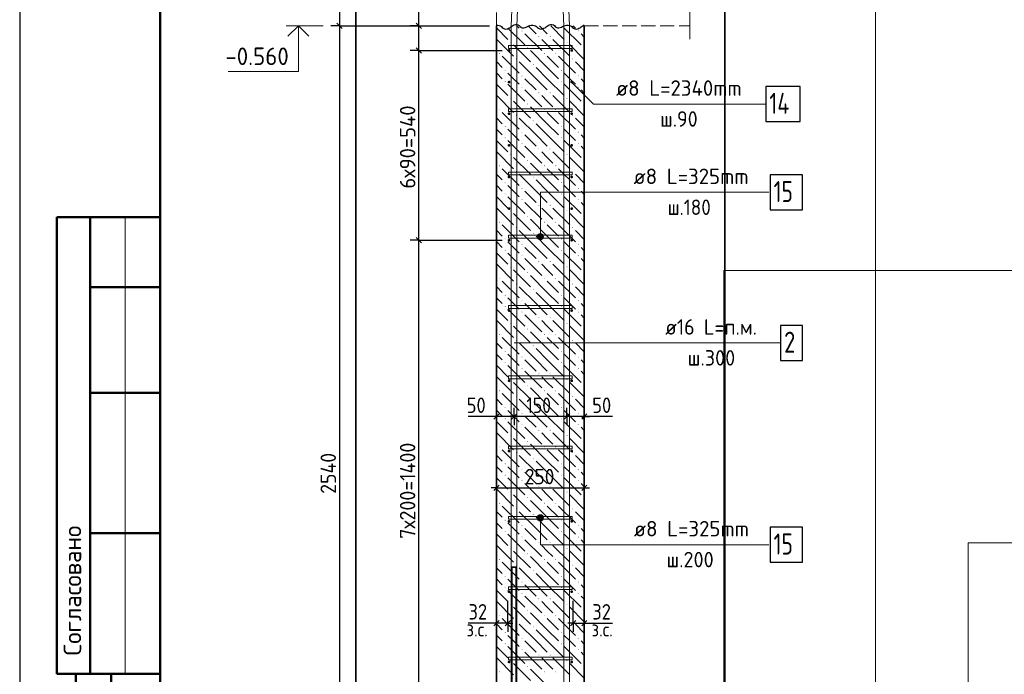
# Model space of a CAD drawing. Header units: millimetres. Extents: x 0 to 42000, y 0 to 29700.
# Tile 5 of 21: x 0 to 14003, y 8994 to 18308. Entities that reach past the tile are written whole.
import ezdxf

# ---------------------------------------------------------------- set-up
doc = ezdxf.new("R2010")
doc.units = ezdxf.units.MM
doc.linetypes.add('______2', pattern=[270, 200, -70])
for name, color, linetype, lineweight in [('Standard', 7, 'Continuous', 25), ('Выпуски арматуры Г-обр.', 52, 'Continuous', 25), ('ЖБ Перекрытие нижний уровень с отделкой', 7, '______2', 25), ('ЖБ Стена верхний уровень', 7, 'Continuous', 35), ('Позиционная метка линия выноска', 7, 'Continuous', 13), ('Примечания', 7, 'Continuous', 13), ('Стена фоновая арматура Х1', 7, 'Continuous', 35), ('Стена фоновая затяжка С-обр.', 52, 'Continuous', 25)]:
    doc.layers.add(name, color=color, linetype=linetype, lineweight=lineweight)
doc.layers.add('Размерная выноска', color=7, linetype='Continuous')
doc.layers.add('Стена Хомут', color=7, linetype='Continuous', lineweight=25, true_color=0x6e3c1e)
doc.styles.add('ISOCPEUR', font='txt')

msp = doc.modelspace()

# ---------------------------------------------------------------- hatches: boundary and pattern name
at = {"layer": 'ЖБ Стена верхний уровень', "linetype": 'Continuous', "lineweight": 18, "transparency": 33554687}
for points in [[(7137, 18148), (7144, 18154), (7150, 18148), (7144, 18141)], [(7377, 18068), (7384, 18074), (7390, 18068), (7384, 18061)], [(7537, 18068), (7544, 18074), (7550, 18068), (7544, 18061)], [(7937, 18148), (7944, 18154), (7950, 18148), (7944, 18141)], [(6977, 17988), (6984, 17994), (6990, 17988), (6984, 17981)], [(7777, 17988), (7784, 17994), (7790, 17988), (7784, 17981)], [(6817, 17828), (6824, 17834), (6830, 17828), (6824, 17821)], [(7217, 17908), (7224, 17914), (7230, 17908), (7224, 17901)], [(7457, 17828), (7464, 17834), (7470, 17828), (7464, 17821)], [(7617, 17828), (7624, 17834), (7630, 17828), (7624, 17821)], [(8017, 17908), (8024, 17914), (8030, 17908), (8024, 17901)], [(7057, 17748), (7064, 17754), (7070, 17748), (7064, 17741)], [(7297, 17668), (7304, 17674), (7310, 17668), (7304, 17661)], [(7857, 17748), (7864, 17754), (7870, 17748), (7864, 17741)], [(6897, 17588), (6904, 17594), (6910, 17588), (6904, 17581)], [(7137, 17508), (7144, 17514), (7150, 17508), (7144, 17501)], [(7697, 17588), (7704, 17594), (7710, 17588), (7704, 17581)], [(7937, 17508), (7944, 17514), (7950, 17508), (7944, 17501)], [(6897, 17428), (6904, 17434), (6910, 17428), (6904, 17421)], [(7697, 17428), (7704, 17434), (7710, 17428), (7704, 17421)], [(7137, 17348), (7144, 17354), (7150, 17348), (7144, 17341)], [(7377, 17268), (7384, 17274), (7390, 17268), (7384, 17261)], [(7537, 17268), (7544, 17274), (7550, 17268), (7544, 17261)], [(7937, 17348), (7944, 17354), (7950, 17348), (7944, 17341)], [(6977, 17188), (6984, 17194), (6990, 17188), (6984, 17181)], [(7217, 17108), (7224, 17114), (7230, 17108), (7224, 17101)], [(7777, 17188), (7784, 17194), (7790, 17188), (7784, 17181)], [(8017, 17108), (8024, 17114), (8030, 17108), (8024, 17101)], [(6817, 17028), (6824, 17034), (6830, 17028), (6824, 17021)], [(7057, 16948), (7064, 16954), (7070, 16948), (7064, 16941)], [(7457, 17028), (7464, 17034), (7470, 17028), (7464, 17021)], [(7617, 17028), (7624, 17034), (7630, 17028), (7624, 17021)], [(7857, 16948), (7864, 16954), (7870, 16948), (7864, 16941)], [(7297, 16868), (7304, 16874), (7310, 16868), (7304, 16861)], [(6897, 16788), (6904, 16794), (6910, 16788), (6904, 16781)], [(7137, 16708), (7144, 16714), (7150, 16708), (7144, 16701)], [(7697, 16788), (7704, 16794), (7710, 16788), (7704, 16781)], [(7937, 16708), (7944, 16714), (7950, 16708), (7944, 16701)], [(6897, 16628), (6904, 16634), (6910, 16628), (6904, 16621)], [(7137, 16548), (7144, 16554), (7150, 16548), (7144, 16541)], [(7697, 16628), (7704, 16634), (7710, 16628), (7704, 16621)], [(7937, 16548), (7944, 16554), (7950, 16548), (7944, 16541)], [(6977, 16388), (6984, 16394), (6990, 16388), (6984, 16381)], [(7377, 16468), (7384, 16474), (7390, 16468), (7384, 16461)], [(7537, 16468), (7544, 16474), (7550, 16468), (7544, 16461)], [(7777, 16388), (7784, 16394), (7790, 16388), (7784, 16381)], [(7217, 16308), (7224, 16314), (7230, 16308), (7224, 16301)], [(8017, 16308), (8024, 16314), (8030, 16308), (8024, 16301)], [(6817, 16228), (6824, 16234), (6830, 16228), (6824, 16221)], [(7057, 16148), (7064, 16154), (7070, 16148), (7064, 16141)], [(7457, 16228), (7464, 16234), (7470, 16228), (7464, 16221)], [(7617, 16228), (7624, 16234), (7630, 16228), (7624, 16221)], [(7857, 16148), (7864, 16154), (7870, 16148), (7864, 16141)], [(6897, 15988), (6904, 15994), (6910, 15988), (6904, 15981)], [(7297, 16068), (7304, 16074), (7310, 16068), (7304, 16061)], [(7697, 15988), (7704, 15994), (7710, 15988), (7704, 15981)], [(6897, 15828), (6904, 15834), (6910, 15828), (6904, 15821)], [(7137, 15908), (7144, 15914), (7150, 15908), (7144, 15901)], [(7697, 15828), (7704, 15834), (7710, 15828), (7704, 15821)], [(7937, 15908), (7944, 15914), (7950, 15908), (7944, 15901)], [(7137, 15748), (7144, 15754), (7150, 15748), (7144, 15741)], [(7937, 15748), (7944, 15754), (7950, 15748), (7944, 15741)], [(6977, 15588), (6984, 15594), (6990, 15588), (6984, 15581)], [(7377, 15668), (7384, 15674), (7390, 15668), (7384, 15661)], [(7537, 15668), (7544, 15674), (7550, 15668), (7544, 15661)], [(7777, 15588), (7784, 15594), (7790, 15588), (7784, 15581)], [(6817, 15428), (6824, 15434), (6830, 15428), (6824, 15421)], [(7217, 15508), (7224, 15514), (7230, 15508), (7224, 15501)], [(7457, 15428), (7464, 15434), (7470, 15428), (7464, 15421)], [(7617, 15428), (7624, 15434), (7630, 15428), (7624, 15421)], [(8017, 15508), (8024, 15514), (8030, 15508), (8024, 15501)], [(7057, 15348), (7064, 15354), (7070, 15348), (7064, 15341)], [(7297, 15268), (7304, 15274), (7310, 15268), (7304, 15261)], [(7857, 15348), (7864, 15354), (7870, 15348), (7864, 15341)], [(6897, 15188), (6904, 15194), (6910, 15188), (6904, 15181)], [(7697, 15188), (7704, 15194), (7710, 15188), (7704, 15181)], [(6897, 15028), (6904, 15034), (6910, 15028), (6904, 15021)], [(7137, 15108), (7144, 15114), (7150, 15108), (7144, 15101)], [(7697, 15028), (7704, 15034), (7710, 15028), (7704, 15021)], [(7937, 15108), (7944, 15114), (7950, 15108), (7944, 15101)], [(7137, 14948), (7144, 14954), (7150, 14948), (7144, 14941)], [(7377, 14868), (7384, 14874), (7390, 14868), (7384, 14861)], [(7537, 14868), (7544, 14874), (7550, 14868), (7544, 14861)], [(7937, 14948), (7944, 14954), (7950, 14948), (7944, 14941)], [(6977, 14788), (6984, 14794), (6990, 14788), (6984, 14781)], [(7217, 14708), (7224, 14714), (7230, 14708), (7224, 14701)], [(7777, 14788), (7784, 14794), (7790, 14788), (7784, 14781)], [(8017, 14708), (8024, 14714), (8030, 14708), (8024, 14701)], [(6817, 14628), (6824, 14634), (6830, 14628), (6824, 14621)], [(7457, 14628), (7464, 14634), (7470, 14628), (7464, 14621)], [(7617, 14628), (7624, 14634), (7630, 14628), (7624, 14621)], [(7057, 14548), (7064, 14554), (7070, 14548), (7064, 14541)], [(7297, 14468), (7304, 14474), (7310, 14468), (7304, 14461)], [(7857, 14548), (7864, 14554), (7870, 14548), (7864, 14541)], [(6897, 14388), (6904, 14394), (6910, 14388), (6904, 14381)], [(7137, 14308), (7144, 14314), (7150, 14308), (7144, 14301)], [(7697, 14388), (7704, 14394), (7710, 14388), (7704, 14381)], [(7937, 14308), (7944, 14314), (7950, 14308), (7944, 14301)], [(6897, 14228), (6904, 14234), (6910, 14228), (6904, 14221)], [(7137, 14148), (7144, 14154), (7150, 14148), (7144, 14141)], [(7697, 14228), (7704, 14234), (7710, 14228), (7704, 14221)], [(7937, 14148), (7944, 14154), (7950, 14148), (7944, 14141)], [(7377, 14068), (7384, 14074), (7390, 14068), (7384, 14061)], [(7537, 14068), (7544, 14074), (7550, 14068), (7544, 14061)], [(6977, 13988), (6984, 13994), (6990, 13988), (6984, 13981)], [(7217, 13908), (7224, 13914), (7230, 13908), (7224, 13901)], [(7777, 13988), (7784, 13994), (7790, 13988), (7784, 13981)], [(8017, 13908), (8024, 13914), (8030, 13908), (8024, 13901)], [(6817, 13828), (6824, 13834), (6830, 13828), (6824, 13821)], [(7057, 13748), (7064, 13754), (7070, 13748), (7064, 13741)], [(7457, 13828), (7464, 13834), (7470, 13828), (7464, 13821)], [(7617, 13828), (7624, 13834), (7630, 13828), (7624, 13821)], [(7857, 13748), (7864, 13754), (7870, 13748), (7864, 13741)], [(6897, 13588), (6904, 13594), (6910, 13588), (6904, 13581)], [(7297, 13668), (7304, 13674), (7310, 13668), (7304, 13661)], [(7697, 13588), (7704, 13594), (7710, 13588), (7704, 13581)], [(7137, 13508), (7144, 13514), (7150, 13508), (7144, 13501)], [(7937, 13508), (7944, 13514), (7950, 13508), (7944, 13501)], [(6897, 13428), (6904, 13434), (6910, 13428), (6904, 13421)], [(7137, 13348), (7144, 13354), (7150, 13348), (7144, 13341)], [(7697, 13428), (7704, 13434), (7710, 13428), (7704, 13421)], [(7937, 13348), (7944, 13354), (7950, 13348), (7944, 13341)], [(6977, 13188), (6984, 13194), (6990, 13188), (6984, 13181)], [(7377, 13268), (7384, 13274), (7390, 13268), (7384, 13261)], [(7537, 13268), (7544, 13274), (7550, 13268), (7544, 13261)], [(7777, 13188), (7784, 13194), (7790, 13188), (7784, 13181)], [(6817, 13028), (6824, 13034), (6830, 13028), (6824, 13021)], [(7217, 13108), (7224, 13114), (7230, 13108), (7224, 13101)], [(7457, 13028), (7464, 13034), (7470, 13028), (7464, 13021)], [(7617, 13028), (7624, 13034), (7630, 13028), (7624, 13021)], [(8017, 13108), (8024, 13114), (8030, 13108), (8024, 13101)], [(7057, 12948), (7064, 12954), (7070, 12948), (7064, 12941)], [(7857, 12948), (7864, 12954), (7870, 12948), (7864, 12941)], [(6897, 12788), (6904, 12794), (6910, 12788), (6904, 12781)], [(7297, 12868), (7304, 12874), (7310, 12868), (7304, 12861)], [(7697, 12788), (7704, 12794), (7710, 12788), (7704, 12781)], [(6897, 12628), (6904, 12634), (6910, 12628), (6904, 12621)], [(7137, 12708), (7144, 12714), (7150, 12708), (7144, 12701)], [(7697, 12628), (7704, 12634), (7710, 12628), (7704, 12621)], [(7937, 12708), (7944, 12714), (7950, 12708), (7944, 12701)], [(7137, 12548), (7144, 12554), (7150, 12548), (7144, 12541)], [(7377, 12468), (7384, 12474), (7390, 12468), (7384, 12461)], [(7537, 12468), (7544, 12474), (7550, 12468), (7544, 12461)], [(7937, 12548), (7944, 12554), (7950, 12548), (7944, 12541)], [(6977, 12388), (6984, 12394), (6990, 12388), (6984, 12381)], [(7777, 12388), (7784, 12394), (7790, 12388), (7784, 12381)], [(6817, 12228), (6824, 12234), (6830, 12228), (6824, 12221)], [(7217, 12308), (7224, 12314), (7230, 12308), (7224, 12301)], [(7457, 12228), (7464, 12234), (7470, 12228), (7464, 12221)], [(7617, 12228), (7624, 12234), (7630, 12228), (7624, 12221)], [(8017, 12308), (8024, 12314), (8030, 12308), (8024, 12301)], [(7057, 12148), (7064, 12154), (7070, 12148), (7064, 12141)], [(7297, 12068), (7304, 12074), (7310, 12068), (7304, 12061)], [(7857, 12148), (7864, 12154), (7870, 12148), (7864, 12141)], [(6897, 11988), (6904, 11994), (6910, 11988), (6904, 11981)], [(7137, 11908), (7144, 11914), (7150, 11908), (7144, 11901)], [(7697, 11988), (7704, 11994), (7710, 11988), (7704, 11981)], [(7937, 11908), (7944, 11914), (7950, 11908), (7944, 11901)], [(6897, 11828), (6904, 11834), (6910, 11828), (6904, 11821)], [(7697, 11828), (7704, 11834), (7710, 11828), (7704, 11821)], [(7137, 11748), (7144, 11754), (7150, 11748), (7144, 11741)], [(7377, 11668), (7384, 11674), (7390, 11668), (7384, 11661)], [(7537, 11668), (7544, 11674), (7550, 11668), (7544, 11661)], [(7937, 11748), (7944, 11754), (7950, 11748), (7944, 11741)], [(6977, 11588), (6984, 11594), (6990, 11588), (6984, 11581)], [(7217, 11508), (7224, 11514), (7230, 11508), (7224, 11501)], [(7777, 11588), (7784, 11594), (7790, 11588), (7784, 11581)], [(8017, 11508), (8024, 11514), (8030, 11508), (8024, 11501)], [(6817, 11428), (6824, 11434), (6830, 11428), (6824, 11421)], [(7057, 11348), (7064, 11354), (7070, 11348), (7064, 11341)], [(7457, 11428), (7464, 11434), (7470, 11428), (7464, 11421)], [(7617, 11428), (7624, 11434), (7630, 11428), (7624, 11421)], [(7857, 11348), (7864, 11354), (7870, 11348), (7864, 11341)], [(7297, 11268), (7304, 11274), (7310, 11268), (7304, 11261)], [(6897, 11188), (6904, 11194), (6910, 11188), (6904, 11181)], [(7137, 11108), (7144, 11114), (7150, 11108), (7144, 11101)], [(7697, 11188), (7704, 11194), (7710, 11188), (7704, 11181)], [(7937, 11108), (7944, 11114), (7950, 11108), (7944, 11101)], [(6897, 11028), (6904, 11034), (6910, 11028), (6904, 11021)], [(7137, 10948), (7144, 10954), (7150, 10948), (7144, 10941)], [(7697, 11028), (7704, 11034), (7710, 11028), (7704, 11021)], [(7937, 10948), (7944, 10954), (7950, 10948), (7944, 10941)], [(6977, 10788), (6984, 10794), (6990, 10788), (6984, 10781)], [(7377, 10868), (7384, 10874), (7390, 10868), (7384, 10861)], [(7537, 10868), (7544, 10874), (7550, 10868), (7544, 10861)], [(7777, 10788), (7784, 10794), (7790, 10788), (7784, 10781)], [(7217, 10708), (7224, 10714), (7230, 10708), (7224, 10701)], [(8017, 10708), (8024, 10714), (8030, 10708), (8024, 10701)], [(6817, 10628), (6824, 10634), (6830, 10628), (6824, 10621)], [(7057, 10548), (7064, 10554), (7070, 10548), (7064, 10541)], [(7457, 10628), (7464, 10634), (7470, 10628), (7464, 10621)], [(7617, 10628), (7624, 10634), (7630, 10628), (7624, 10621)], [(7857, 10548), (7864, 10554), (7870, 10548), (7864, 10541)], [(6897, 10388), (6904, 10394), (6910, 10388), (6904, 10381)], [(7297, 10468), (7304, 10474), (7310, 10468), (7304, 10461)], [(7697, 10388), (7704, 10394), (7710, 10388), (7704, 10381)], [(6897, 10228), (6904, 10234), (6910, 10228), (6904, 10221)], [(7137, 10308), (7144, 10314), (7150, 10308), (7144, 10301)], [(7697, 10228), (7704, 10234), (7710, 10228), (7704, 10221)], [(7937, 10308), (7944, 10314), (7950, 10308), (7944, 10301)], [(7137, 10148), (7144, 10154), (7150, 10148), (7144, 10141)], [(7937, 10148), (7944, 10154), (7950, 10148), (7944, 10141)], [(6977, 9988), (6984, 9994), (6990, 9988), (6984, 9981)], [(7377, 10068), (7384, 10074), (7390, 10068), (7384, 10061)], [(7537, 10068), (7544, 10074), (7550, 10068), (7544, 10061)], [(7777, 9988), (7784, 9994), (7790, 9988), (7784, 9981)], [(6817, 9828), (6824, 9834), (6830, 9828), (6824, 9821)], [(7217, 9908), (7224, 9914), (7230, 9908), (7224, 9901)], [(7457, 9828), (7464, 9834), (7470, 9828), (7464, 9821)], [(7617, 9828), (7624, 9834), (7630, 9828), (7624, 9821)], [(8017, 9908), (8024, 9914), (8030, 9908), (8024, 9901)], [(7057, 9748), (7064, 9754), (7070, 9748), (7064, 9741)], [(7297, 9668), (7304, 9674), (7310, 9668), (7304, 9661)], [(7857, 9748), (7864, 9754), (7870, 9748), (7864, 9741)], [(6897, 9588), (6904, 9594), (6910, 9588), (6904, 9581)], [(7697, 9588), (7704, 9594), (7710, 9588), (7704, 9581)], [(6897, 9428), (6904, 9434), (6910, 9428), (6904, 9421)], [(7137, 9508), (7144, 9514), (7150, 9508), (7144, 9501)], [(7697, 9428), (7704, 9434), (7710, 9428), (7704, 9421)], [(7937, 9508), (7944, 9514), (7950, 9508), (7944, 9501)], [(7137, 9348), (7144, 9354), (7150, 9348), (7144, 9341)], [(7377, 9268), (7384, 9274), (7390, 9268), (7384, 9261)], [(7537, 9268), (7544, 9274), (7550, 9268), (7544, 9261)], [(7937, 9348), (7944, 9354), (7950, 9348), (7944, 9341)], [(6977, 9188), (6984, 9194), (6990, 9188), (6984, 9181)], [(7217, 9108), (7224, 9114), (7230, 9108), (7224, 9101)], [(7777, 9188), (7784, 9194), (7790, 9188), (7784, 9181)], [(8017, 9108), (8024, 9114), (8030, 9108), (8024, 9101)], [(6817, 9028), (6824, 9034), (6830, 9028), (6824, 9021)], [(7457, 9028), (7464, 9034), (7470, 9028), (7464, 9021)], [(7617, 9028), (7624, 9034), (7630, 9028), (7624, 9021)]]:
    msp.add_hatch(color=7, dxfattribs=at).paths.add_polyline_path(points, flags=16)
at = {"layer": 'Позиционная метка линия выноска', "linetype": 'Continuous', "lineweight": 13, "transparency": 33554687}
for points in [[(7383, 15259), (7428, 15259), (7405, 15265)], [(7444, 15242), (7367, 15242), (7360, 15220)], [(7444, 15242), (7360, 15220), (7450, 15220)], [(7450, 15220), (7360, 15220), (7367, 15198)], [(7428, 15259), (7383, 15259), (7367, 15242)], [(7428, 15259), (7367, 15242), (7444, 15242)], [(7450, 15220), (7367, 15198), (7444, 15198)], [(7444, 15198), (7367, 15198), (7383, 15181)], [(7444, 15198), (7383, 15181), (7428, 15181)], [(7428, 15181), (7383, 15181), (7405, 15175)], [(7360, 11220), (7450, 11220), (7444, 11242)], [(7360, 11220), (7444, 11242), (7367, 11242)], [(7367, 11198), (7450, 11220), (7360, 11220)], [(7367, 11242), (7444, 11242), (7428, 11259)], [(7367, 11242), (7428, 11259), (7383, 11259)], [(7367, 11198), (7444, 11198), (7450, 11220)], [(7383, 11259), (7428, 11259), (7405, 11265)], [(7383, 11181), (7444, 11198), (7367, 11198)], [(7383, 11181), (7428, 11181), (7444, 11198)], [(7428, 11181), (7383, 11181), (7405, 11175)]]:
    msp.add_hatch(color=7, dxfattribs=at).paths.add_polyline_path(points)
at = {"layer": 'Стена Хомут', "linetype": 'Continuous', "lineweight": 13, "transparency": 33554687}
for points in [[(6980, 17870), (6979, 17878), (6974, 17884), (6968, 17888), (6960, 17890), (6953, 17888), (6946, 17884), (6942, 17878), (6940, 17870), (6942, 17862), (6946, 17856), (6953, 17852), (6960, 17850), (6968, 17852), (6974, 17856), (6979, 17862)], [(7870, 17870), (7869, 17878), (7864, 17884), (7858, 17888), (7850, 17890), (7843, 17888), (7836, 17884), (7832, 17878), (7830, 17870), (7832, 17862), (7836, 17856), (7843, 17852), (7850, 17850), (7858, 17852), (7864, 17856), (7869, 17862)], [(6980, 17420), (6979, 17428), (6974, 17434), (6968, 17438), (6960, 17440), (6953, 17438), (6946, 17434), (6942, 17428), (6940, 17420), (6942, 17412), (6946, 17406), (6953, 17402), (6960, 17400), (6968, 17402), (6974, 17406), (6979, 17412)], [(7870, 17420), (7869, 17428), (7864, 17434), (7858, 17438), (7850, 17440), (7843, 17438), (7836, 17434), (7832, 17428), (7830, 17420), (7832, 17412), (7836, 17406), (7843, 17402), (7850, 17400), (7858, 17402), (7864, 17406), (7869, 17412)], [(6980, 16970), (6979, 16978), (6974, 16984), (6968, 16988), (6960, 16990), (6953, 16988), (6946, 16984), (6942, 16978), (6940, 16970), (6942, 16962), (6946, 16956), (6953, 16952), (6960, 16950), (6968, 16952), (6974, 16956), (6979, 16962)], [(7870, 16970), (7869, 16978), (7864, 16984), (7858, 16988), (7850, 16990), (7843, 16988), (7836, 16984), (7832, 16978), (7830, 16970), (7832, 16962), (7836, 16956), (7843, 16952), (7850, 16950), (7858, 16952), (7864, 16956), (7869, 16962)], [(6980, 16520), (6979, 16528), (6974, 16534), (6968, 16538), (6960, 16540), (6953, 16538), (6946, 16534), (6942, 16528), (6940, 16520), (6942, 16512), (6946, 16506), (6953, 16502), (6960, 16500), (6968, 16502), (6974, 16506), (6979, 16512)], [(7870, 16520), (7869, 16528), (7864, 16534), (7858, 16538), (7850, 16540), (7843, 16538), (7836, 16534), (7832, 16528), (7830, 16520), (7832, 16512), (7836, 16506), (7843, 16502), (7850, 16500), (7858, 16502), (7864, 16506), (7869, 16512)], [(6980, 16070), (6979, 16078), (6974, 16084), (6968, 16088), (6960, 16090), (6953, 16088), (6946, 16084), (6942, 16078), (6940, 16070), (6942, 16062), (6946, 16056), (6953, 16052), (6960, 16050), (6968, 16052), (6974, 16056), (6979, 16062)], [(7870, 16070), (7869, 16078), (7864, 16084), (7858, 16088), (7850, 16090), (7843, 16088), (7836, 16084), (7832, 16078), (7830, 16070), (7832, 16062), (7836, 16056), (7843, 16052), (7850, 16050), (7858, 16052), (7864, 16056), (7869, 16062)], [(6980, 15620), (6979, 15628), (6974, 15634), (6968, 15638), (6960, 15640), (6953, 15638), (6946, 15634), (6942, 15628), (6940, 15620), (6942, 15612), (6946, 15606), (6953, 15602), (6960, 15600), (6968, 15602), (6974, 15606), (6979, 15612)], [(7870, 15620), (7869, 15628), (7864, 15634), (7858, 15638), (7850, 15640), (7843, 15638), (7836, 15634), (7832, 15628), (7830, 15620), (7832, 15612), (7836, 15606), (7843, 15602), (7850, 15600), (7858, 15602), (7864, 15606), (7869, 15612)], [(6980, 15170), (6979, 15178), (6974, 15184), (6968, 15188), (6960, 15190), (6953, 15188), (6946, 15184), (6942, 15178), (6940, 15170), (6942, 15162), (6946, 15156), (6953, 15152), (6960, 15150), (6968, 15152), (6974, 15156), (6979, 15162)], [(7870, 15170), (7869, 15178), (7864, 15184), (7858, 15188), (7850, 15190), (7843, 15188), (7836, 15184), (7832, 15178), (7830, 15170), (7832, 15162), (7836, 15156), (7843, 15152), (7850, 15150), (7858, 15152), (7864, 15156), (7869, 15162)], [(6980, 14170), (6979, 14178), (6974, 14184), (6968, 14188), (6960, 14190), (6953, 14188), (6946, 14184), (6942, 14178), (6940, 14170), (6942, 14162), (6946, 14156), (6953, 14152), (6960, 14150), (6968, 14152), (6974, 14156), (6979, 14162)], [(7870, 14170), (7869, 14178), (7864, 14184), (7858, 14188), (7850, 14190), (7843, 14188), (7836, 14184), (7832, 14178), (7830, 14170), (7832, 14162), (7836, 14156), (7843, 14152), (7850, 14150), (7858, 14152), (7864, 14156), (7869, 14162)], [(6980, 13170), (6979, 13178), (6974, 13184), (6968, 13188), (6960, 13190), (6953, 13188), (6946, 13184), (6942, 13178), (6940, 13170), (6942, 13162), (6946, 13156), (6953, 13152), (6960, 13150), (6968, 13152), (6974, 13156), (6979, 13162)], [(7870, 13170), (7869, 13178), (7864, 13184), (7858, 13188), (7850, 13190), (7843, 13188), (7836, 13184), (7832, 13178), (7830, 13170), (7832, 13162), (7836, 13156), (7843, 13152), (7850, 13150), (7858, 13152), (7864, 13156), (7869, 13162)], [(6980, 12170), (6979, 12178), (6974, 12184), (6968, 12188), (6960, 12190), (6953, 12188), (6946, 12184), (6942, 12178), (6940, 12170), (6942, 12162), (6946, 12156), (6953, 12152), (6960, 12150), (6968, 12152), (6974, 12156), (6979, 12162)], [(7870, 12170), (7869, 12178), (7864, 12184), (7858, 12188), (7850, 12190), (7843, 12188), (7836, 12184), (7832, 12178), (7830, 12170), (7832, 12162), (7836, 12156), (7843, 12152), (7850, 12150), (7858, 12152), (7864, 12156), (7869, 12162)], [(6980, 11170), (6979, 11178), (6974, 11184), (6968, 11188), (6960, 11190), (6953, 11188), (6946, 11184), (6942, 11178), (6940, 11170), (6942, 11162), (6946, 11156), (6953, 11152), (6960, 11150), (6968, 11152), (6974, 11156), (6979, 11162)], [(7870, 11170), (7869, 11178), (7864, 11184), (7858, 11188), (7850, 11190), (7843, 11188), (7836, 11184), (7832, 11178), (7830, 11170), (7832, 11162), (7836, 11156), (7843, 11152), (7850, 11150), (7858, 11152), (7864, 11156), (7869, 11162)], [(6980, 10170), (6979, 10178), (6974, 10184), (6968, 10188), (6960, 10190), (6953, 10188), (6946, 10184), (6942, 10178), (6940, 10170), (6942, 10162), (6946, 10156), (6953, 10152), (6960, 10150), (6968, 10152), (6974, 10156), (6979, 10162)], [(7870, 10170), (7869, 10178), (7864, 10184), (7858, 10188), (7850, 10190), (7843, 10188), (7836, 10184), (7832, 10178), (7830, 10170), (7832, 10162), (7836, 10156), (7843, 10152), (7850, 10150), (7858, 10152), (7864, 10156), (7869, 10162)], [(6980, 9170), (6979, 9178), (6974, 9184), (6968, 9188), (6960, 9190), (6953, 9188), (6946, 9184), (6942, 9178), (6940, 9170), (6942, 9162), (6946, 9156), (6953, 9152), (6960, 9150), (6968, 9152), (6974, 9156), (6979, 9162)], [(7870, 9170), (7869, 9178), (7864, 9184), (7858, 9188), (7850, 9190), (7843, 9188), (7836, 9184), (7832, 9178), (7830, 9170), (7832, 9162), (7836, 9156), (7843, 9152), (7850, 9150), (7858, 9152), (7864, 9156), (7869, 9162)]]:
    msp.add_hatch(color=7, dxfattribs=at).paths.add_polyline_path(points)

# ---------------------------------------------------------------- linework, layer by layer
at = {"layer": 'Standard', "color": 7, "linetype": 'Continuous', "lineweight": 25, "transparency": 33554687}
for p, q in [((2000, 29200), (2000, 1058)), ((4511, 18258), (4586, 18183)), ((5714, 18183), (5639, 18258)), ((5714, 17833), (5639, 17907)), ((5714, 15133), (5639, 15207)), ((6818, 12700), (6743, 12625)), ((7068, 12700), (6993, 12625)), ((7818, 12700), (7743, 12625)), ((8068, 12700), (7993, 12625)), ((6743, 11609), (6818, 11684)), ((7993, 11609), (8068, 11684)), ((6818, 9760), (6743, 9685)), ((6978, 9760), (6903, 9685)), ((7833, 9685), (7908, 9760)), ((7993, 9685), (8068, 9760))]:
    msp.add_line(p, q, dxfattribs=at)
at = {"layer": 'Standard', "color": 7, "linetype": 'Continuous', "lineweight": -3, "transparency": 33554687}
for p, q in [((4549, 19220), (4549, 18220)), ((4549, 18220), (4424, 18220)), ((4549, 18220), (4674, 18220)), ((4549, 18220), (6680, 18220)), ((4549, 18220), (4549, 5520)), ((5677, 18220), (5552, 18220)), ((5677, 18220), (5677, 18295)), ((5677, 18220), (5802, 18220)), ((5677, 18220), (5677, 18220)), ((5677, 17870), (5677, 18220)), ((5677, 17870), (5552, 17870)), ((5677, 17870), (5802, 17870)), ((5677, 17870), (6860, 17870)), ((5677, 15170), (5677, 17870)), ((5677, 15170), (5552, 15170)), ((5677, 15170), (5802, 15170)), ((5677, 15170), (6860, 15170)), ((5677, 8170), (5677, 15170)), ((6780, 12662), (6780, 12787)), ((7030, 12662), (7030, 12787)), ((7780, 12662), (7780, 12787)), ((8030, 12662), (8030, 12787)), ((6780, 12662), (6705, 12662)), ((6780, 12662), (6780, 12537)), ((6780, 12662), (6780, 12662)), ((7030, 12662), (6780, 12662)), ((7030, 12662), (7030, 12537)), ((7030, 12662), (7030, 12662)), ((7780, 12662), (7030, 12662)), ((7780, 12662), (7780, 12537)), ((7780, 12662), (7780, 12662)), ((8030, 12662), (7780, 12662)), ((8030, 12662), (8030, 12537)), ((8030, 12662), (8030, 12662)), ((8030, 12662), (8105, 12662)), ((6780, 11647), (6780, 11772)), ((8030, 11647), (8030, 11772)), ((6780, 11647), (6705, 11647)), ((6780, 11647), (6780, 11522)), ((6780, 11647), (6780, 11647)), ((6780, 11647), (8030, 11647)), ((8030, 11647), (8030, 11522)), ((8030, 11647), (8030, 11647)), ((8030, 11647), (8105, 11647)), ((6940, 9723), (6940, 10040)), ((7870, 9723), (7870, 10040)), ((6780, 9723), (6780, 9848)), ((6940, 9723), (6940, 9848)), ((7870, 9723), (7870, 9848)), ((8030, 9723), (8030, 9848)), ((6780, 9723), (6705, 9723)), ((6780, 9723), (6780, 9598)), ((6780, 9723), (6780, 9723)), ((6940, 9723), (6780, 9723)), ((6940, 9723), (6940, 9598)), ((6940, 9723), (7015, 9723)), ((7870, 9723), (7795, 9723)), ((7870, 9723), (7870, 9598)), ((7870, 9723), (8030, 9723)), ((8030, 9723), (8030, 9598)), ((8030, 9723), (8030, 9723)), ((8030, 9723), (8105, 9723))]:
    msp.add_line(p, q, dxfattribs=at)
at = {"layer": 'Standard', "color": 7, "linetype": 'Continuous', "lineweight": 13, "transparency": 33554687}
for p, q in [((4318, 18220), (3788, 18220)), ((1500, 15500), (1500, 9000))]:
    msp.add_line(p, q, dxfattribs=at)
at = {"layer": 'Standard', "color": 7, "linetype": 'Continuous', "lineweight": 50, "transparency": 33554687}
for p, q in [((6, 15500), (0, 15500)), ((2000, 15500), (527, 15500)), ((527, 15500), (527, 9000)), ((527, 15500), (527, 9000)), ((1000, 15500), (1000, 9000)), ((2000, 14500), (1000, 14500)), ((2000, 13000), (1000, 13000)), ((2000, 11000), (1000, 11000)), ((0, 9000), (6, 9000)), ((527, 9000), (2000, 9000)), ((800, 500), (800, 9000)), ((800, 500), (800, 9000)), ((1300, 500), (1300, 9000))]:
    msp.add_line(p, q, dxfattribs=at)
at = {"layer": 'Standard', "color": 7, "linetype": 'Continuous', "lineweight": 25, "transparency": 33554687}
msp.add_lwpolyline([(0, 0), (42000, 0), (42000, 29700), (0, 29700), (0, 0)], close=True, dxfattribs=at)
at = {"layer": 'Standard', "color": 7, "linetype": 'Continuous', "lineweight": 50, "transparency": 33554687}
msp.add_lwpolyline([(2000, 29200), (41500, 29200), (41500, 500), (2000, 500), (2000, 29200)], close=True, dxfattribs=at)
at = {"layer": 'Standard', "color": 7, "linetype": 'Continuous', "lineweight": 13, "transparency": 33554687}
for points in [[(12172, 29200), (2000, 29200), (2000, 1759), (12172, 1759), (12172, 29200)], [(3963, 18220), (3963, 17570), (2963, 17570)], [(10012, 500), (23000, 500), (23000, 14741), (10012, 14741), (10012, 500)]]:
    msp.add_lwpolyline(points, dxfattribs=at)
at = {"layer": 'Standard', "color": 254, "linetype": 'Continuous', "lineweight": 35, "true_color": 0xc4c4ff, "transparency": 33554687}
msp.add_lwpolyline([(4780, 3020), (10030, 3020), (10030, 27720), (4780, 27720), (4780, 3020)], dxfattribs=at)
at = {"layer": 'Standard', "color": 7, "linetype": 'Continuous', "lineweight": 35, "transparency": 33554687}
msp.add_lwpolyline([(4111, 18072), (3963, 18220), (3814, 18072)], dxfattribs=at)
at = {"layer": 'Standard', "color": 254, "linetype": 'Continuous', "lineweight": 13, "true_color": 0xc4c4ff, "transparency": 33554687}
msp.add_lwpolyline([(13489, 2079), (19822, 2079), (19822, 10864), (13489, 10864), (13489, 2079)], dxfattribs=at)
at = {"layer": 'Выпуски арматуры Г-обр.', "color": 7, "linetype": 'Continuous', "lineweight": 35, "transparency": 33554687}
msp.add_lwpolyline([(7060, 10520), (7060, 4141), (7055, 4103), (7042, 4064), (7022, 4028), (6997, 3998), (6967, 3973), (6931, 3953), (6892, 3940), (6855, 3935), (6025, 3935), (6025, 3995), (6850, 3995), (6879, 3999), (6907, 4008), (6933, 4023), (6955, 4041), (6972, 4062), (6987, 4088), (6996, 4117), (7000, 4145), (7000, 10520), (7060, 10520)], dxfattribs=at)
at = {"layer": 'ЖБ Перекрытие нижний уровень с отделкой', "color": 7, "linetype": '______2', "lineweight": 18, "transparency": 33554687}
for p, q in [((6780, 19220), (6780, 18220)), ((8030, 18220), (9530, 18220))]:
    msp.add_line(p, q, dxfattribs=at)
at = {"layer": 'ЖБ Стена верхний уровень', "color": 7, "linetype": 'Continuous', "lineweight": 35, "transparency": 33554687}
for p, q in [((6780, 18220), (6780, 5520)), ((8030, 5520), (8030, 18220))]:
    msp.add_line(p, q, dxfattribs=at)
at = {"layer": 'ЖБ Стена верхний уровень', "color": 9, "linetype": 'Continuous', "lineweight": 18, "true_color": 0xc7c7c7, "transparency": 33554687}
for p, q in [((7104, 18188), (7072, 18220)), ((7232, 18220), (7344, 18108)), ((7392, 18220), (7504, 18108)), ((7552, 18220), (7744, 18028)), ((7904, 18188), (7872, 18220)), ((6780, 18191), (6944, 18028)), ((6944, 18188), (7184, 17948)), ((7184, 18108), (7424, 17868)), ((7744, 18188), (7984, 17948)), ((7984, 18108), (8030, 18061)), ((6784, 18028), (7024, 17788)), ((7024, 17948), (7264, 17708)), ((7504, 17948), (7424, 18028)), ((7584, 17868), (7504, 17948)), ((7584, 18028), (7824, 17788)), ((7824, 17948), (8030, 17741)), ((6784, 17868), (6780, 17871)), ((6864, 17788), (7104, 17548)), ((7504, 17628), (7264, 17868)), ((7504, 17788), (7664, 17628)), ((7664, 17788), (7904, 17548)), ((6780, 17711), (6864, 17628)), ((7344, 17468), (7104, 17708)), ((8030, 17581), (7904, 17708)), ((6780, 17551), (6864, 17468)), ((7024, 17468), (6944, 17548)), ((7344, 17628), (7504, 17468)), ((7504, 17628), (7664, 17468)), ((7824, 17468), (7744, 17548)), ((6780, 17391), (6944, 17228)), ((6944, 17388), (7184, 17148)), ((7104, 17388), (7024, 17468)), ((7184, 17468), (7344, 17308)), ((7344, 17468), (7504, 17308)), ((7504, 17468), (7744, 17228)), ((7744, 17388), (7984, 17148)), ((7904, 17388), (7824, 17468)), ((7984, 17468), (8030, 17421)), ((6784, 17228), (7024, 16988)), ((7184, 17308), (7424, 17068)), ((7504, 17148), (7424, 17228)), ((7584, 17228), (7824, 16988)), ((7984, 17308), (8030, 17261)), ((7024, 17148), (7264, 16908)), ((7584, 17068), (7504, 17148)), ((7824, 17148), (8030, 16941)), ((6784, 17068), (6780, 17071)), ((6864, 16988), (7104, 16748)), ((7504, 16828), (7264, 17068)), ((7504, 16988), (7664, 16828)), ((7664, 16988), (7904, 16748)), ((6780, 16911), (6864, 16828)), ((7344, 16668), (7104, 16908)), ((7344, 16828), (7504, 16668)), ((7504, 16828), (7664, 16668)), ((8030, 16781), (7904, 16908)), ((6780, 16751), (6864, 16668)), ((7024, 16668), (6944, 16748)), ((7104, 16588), (7024, 16668)), ((7184, 16668), (7344, 16508)), ((7344, 16668), (7504, 16508)), ((7504, 16668), (7744, 16428)), ((7824, 16668), (7744, 16748)), ((7904, 16588), (7824, 16668)), ((7984, 16668), (8030, 16621)), ((6780, 16591), (6944, 16428)), ((6944, 16588), (7184, 16348)), ((7744, 16588), (7984, 16348)), ((6784, 16428), (7024, 16188)), ((7184, 16508), (7424, 16268)), ((7504, 16348), (7424, 16428)), ((7584, 16428), (7824, 16188)), ((7984, 16508), (8030, 16461)), ((6784, 16268), (6780, 16271)), ((7024, 16348), (7264, 16108)), ((7504, 16028), (7264, 16268)), ((7584, 16268), (7504, 16348)), ((7824, 16348), (8030, 16141)), ((6780, 16111), (6864, 16028)), ((6864, 16188), (7104, 15948)), ((7344, 15868), (7104, 16108)), ((7504, 16188), (7664, 16028)), ((7664, 16188), (7904, 15948)), ((8030, 15981), (7904, 16108)), ((7344, 16028), (7504, 15868)), ((7504, 16028), (7664, 15868)), ((6780, 15951), (6864, 15868)), ((7024, 15868), (6944, 15948)), ((7104, 15788), (7024, 15868)), ((7184, 15868), (7344, 15708)), ((7344, 15868), (7504, 15708)), ((7504, 15868), (7744, 15628)), ((7824, 15868), (7744, 15948)), ((7904, 15788), (7824, 15868)), ((7984, 15868), (8030, 15821)), ((6780, 15791), (6944, 15628)), ((6944, 15788), (7184, 15548)), ((7184, 15708), (7424, 15468)), ((7744, 15788), (7984, 15548)), ((7984, 15708), (8030, 15661)), ((6784, 15628), (7024, 15388)), ((7024, 15548), (7264, 15308)), ((7504, 15548), (7424, 15628)), ((7584, 15468), (7504, 15548)), ((7584, 15628), (7824, 15388)), ((7824, 15548), (8030, 15341)), ((6784, 15468), (6780, 15471)), ((7504, 15228), (7264, 15468)), ((6780, 15311), (6864, 15228)), ((6864, 15388), (7104, 15148)), ((7344, 15068), (7104, 15308)), ((7504, 15388), (7664, 15228)), ((7664, 15388), (7904, 15148)), ((8030, 15181), (7904, 15308)), ((6780, 15151), (6864, 15068)), ((7024, 15068), (6944, 15148)), ((7344, 15228), (7504, 15068)), ((7504, 15228), (7664, 15068)), ((7824, 15068), (7744, 15148)), ((6780, 14991), (6944, 14828)), ((6944, 14988), (7184, 14748)), ((7104, 14988), (7024, 15068)), ((7184, 15068), (7344, 14908)), ((7344, 15068), (7504, 14908)), ((7504, 15068), (7744, 14828)), ((7744, 14988), (7984, 14748)), ((7904, 14988), (7824, 15068)), ((7984, 15068), (8030, 15021)), ((7184, 14908), (7424, 14668)), ((7984, 14908), (8030, 14861)), ((6784, 14828), (7024, 14588)), ((7024, 14748), (7264, 14508)), ((7504, 14748), (7424, 14828)), ((7584, 14668), (7504, 14748)), ((7584, 14828), (7824, 14588)), ((7824, 14748), (8030, 14541)), ((6784, 14668), (6780, 14671)), ((6864, 14588), (7104, 14348)), ((7504, 14428), (7264, 14668)), ((7504, 14588), (7664, 14428)), ((7664, 14588), (7904, 14348)), ((6780, 14511), (6864, 14428)), ((7344, 14268), (7104, 14508)), ((7344, 14428), (7504, 14268)), ((7504, 14428), (7664, 14268)), ((8030, 14381), (7904, 14508)), ((6780, 14351), (6864, 14268)), ((7024, 14268), (6944, 14348)), ((7824, 14268), (7744, 14348)), ((6780, 14191), (6944, 14028)), ((6944, 14188), (7184, 13948)), ((7104, 14188), (7024, 14268)), ((7184, 14268), (7344, 14108)), ((7344, 14268), (7504, 14108)), ((7504, 14268), (7744, 14028)), ((7744, 14188), (7984, 13948)), ((7904, 14188), (7824, 14268)), ((7984, 14268), (8030, 14221)), ((6784, 14028), (7024, 13788)), ((7184, 14108), (7424, 13868)), ((7504, 13948), (7424, 14028)), ((7584, 14028), (7824, 13788)), ((7984, 14108), (8030, 14061)), ((6784, 13868), (6780, 13871)), ((7024, 13948), (7264, 13708)), ((7504, 13628), (7264, 13868)), ((7584, 13868), (7504, 13948)), ((7824, 13948), (8030, 13741)), ((6864, 13788), (7104, 13548)), ((7504, 13788), (7664, 13628)), ((7664, 13788), (7904, 13548)), ((6780, 13711), (6864, 13628)), ((7344, 13468), (7104, 13708)), ((7344, 13628), (7504, 13468)), ((7504, 13628), (7664, 13468)), ((8030, 13581), (7904, 13708)), ((6780, 13551), (6864, 13468)), ((7024, 13468), (6944, 13548)), ((7104, 13388), (7024, 13468)), ((7184, 13468), (7344, 13308)), ((7344, 13468), (7504, 13308)), ((7504, 13468), (7744, 13228)), ((7824, 13468), (7744, 13548)), ((7904, 13388), (7824, 13468)), ((7984, 13468), (8030, 13421)), ((6780, 13391), (6944, 13228)), ((6944, 13388), (7184, 13148)), ((7184, 13308), (7424, 13068)), ((7744, 13388), (7984, 13148)), ((7984, 13308), (8030, 13261)), ((6784, 13228), (7024, 12988)), ((7504, 13148), (7424, 13228)), ((7584, 13228), (7824, 12988)), ((6784, 13068), (6780, 13071)), ((7024, 13148), (7264, 12908)), ((7504, 12828), (7264, 13068)), ((7584, 13068), (7504, 13148)), ((7824, 13148), (8030, 12941)), ((6780, 12911), (6864, 12828)), ((6864, 12988), (7104, 12748)), ((7344, 12668), (7104, 12908)), ((7504, 12988), (7664, 12828)), ((7664, 12988), (7904, 12748)), ((8030, 12781), (7904, 12908)), ((6780, 12751), (6864, 12668)), ((7024, 12668), (6944, 12748)), ((7344, 12828), (7504, 12668)), ((7504, 12828), (7664, 12668)), ((7824, 12668), (7744, 12748)), ((7104, 12588), (7024, 12668)), ((7184, 12668), (7344, 12508)), ((7344, 12668), (7504, 12508)), ((7504, 12668), (7744, 12428)), ((7904, 12588), (7824, 12668)), ((7984, 12668), (8030, 12621)), ((6780, 12591), (6944, 12428)), ((6944, 12588), (7184, 12348)), ((7184, 12508), (7424, 12268)), ((7744, 12588), (7984, 12348)), ((7984, 12508), (8030, 12461)), ((6784, 12428), (7024, 12188)), ((7024, 12348), (7264, 12108)), ((7504, 12348), (7424, 12428)), ((7584, 12268), (7504, 12348)), ((7584, 12428), (7824, 12188)), ((7824, 12348), (8030, 12141)), ((6784, 12268), (6780, 12271)), ((6864, 12188), (7104, 11948)), ((7504, 12028), (7264, 12268)), ((7504, 12188), (7664, 12028)), ((7664, 12188), (7904, 11948)), ((6780, 12111), (6864, 12028)), ((7344, 11868), (7104, 12108)), ((8030, 11981), (7904, 12108)), ((6780, 11951), (6864, 11868)), ((7024, 11868), (6944, 11948)), ((7344, 12028), (7504, 11868)), ((7504, 12028), (7664, 11868)), ((7824, 11868), (7744, 11948)), ((6780, 11791), (6944, 11628)), ((6944, 11788), (7184, 11548)), ((7104, 11788), (7024, 11868)), ((7184, 11868), (7344, 11708)), ((7344, 11868), (7504, 11708)), ((7504, 11868), (7744, 11628)), ((7744, 11788), (7984, 11548)), ((7904, 11788), (7824, 11868)), ((7984, 11868), (8030, 11821)), ((6784, 11628), (7024, 11388)), ((7184, 11708), (7424, 11468)), ((7504, 11548), (7424, 11628)), ((7584, 11628), (7824, 11388)), ((7984, 11708), (8030, 11661)), ((7024, 11548), (7264, 11308)), ((7584, 11468), (7504, 11548)), ((7824, 11548), (8030, 11341)), ((6784, 11468), (6780, 11471)), ((6864, 11388), (7104, 11148)), ((7504, 11228), (7264, 11468)), ((7504, 11388), (7664, 11228)), ((7664, 11388), (7904, 11148)), ((6780, 11311), (6864, 11228)), ((7344, 11068), (7104, 11308)), ((7344, 11228), (7504, 11068)), ((7504, 11228), (7664, 11068)), ((8030, 11181), (7904, 11308)), ((6780, 11151), (6864, 11068)), ((7024, 11068), (6944, 11148)), ((7104, 10988), (7024, 11068)), ((7184, 11068), (7344, 10908)), ((7344, 11068), (7504, 10908)), ((7504, 11068), (7744, 10828)), ((7824, 11068), (7744, 11148)), ((7904, 10988), (7824, 11068)), ((7984, 11068), (8030, 11021)), ((6780, 10991), (6944, 10828)), ((6944, 10988), (7184, 10748)), ((7744, 10988), (7984, 10748)), ((6784, 10828), (7024, 10588)), ((7184, 10908), (7424, 10668)), ((7504, 10748), (7424, 10828)), ((7584, 10828), (7824, 10588)), ((7984, 10908), (8030, 10861)), ((6784, 10668), (6780, 10671)), ((7024, 10748), (7264, 10508)), ((7504, 10428), (7264, 10668)), ((7584, 10668), (7504, 10748)), ((7824, 10748), (8030, 10541)), ((6780, 10511), (6864, 10428)), ((6864, 10588), (7104, 10348)), ((7344, 10268), (7104, 10508)), ((7504, 10588), (7664, 10428)), ((7664, 10588), (7904, 10348)), ((8030, 10381), (7904, 10508)), ((7344, 10428), (7504, 10268)), ((7504, 10428), (7664, 10268)), ((6780, 10351), (6864, 10268)), ((7024, 10268), (6944, 10348)), ((7104, 10188), (7024, 10268)), ((7184, 10268), (7344, 10108)), ((7344, 10268), (7504, 10108)), ((7504, 10268), (7744, 10028)), ((7824, 10268), (7744, 10348)), ((7904, 10188), (7824, 10268)), ((7984, 10268), (8030, 10221)), ((6780, 10191), (6944, 10028)), ((6944, 10188), (7184, 9948)), ((7184, 10108), (7424, 9868)), ((7744, 10188), (7984, 9948)), ((7984, 10108), (8030, 10061)), ((6784, 10028), (7024, 9788)), ((7024, 9948), (7264, 9708)), ((7504, 9948), (7424, 10028)), ((7584, 9868), (7504, 9948)), ((7584, 10028), (7824, 9788)), ((7824, 9948), (8030, 9741)), ((6784, 9868), (6780, 9871)), ((7504, 9628), (7264, 9868)), ((6780, 9711), (6864, 9628)), ((6864, 9788), (7104, 9548)), ((7344, 9468), (7104, 9708)), ((7504, 9788), (7664, 9628)), ((7664, 9788), (7904, 9548)), ((8030, 9581), (7904, 9708)), ((6780, 9551), (6864, 9468)), ((7024, 9468), (6944, 9548)), ((7344, 9628), (7504, 9468)), ((7504, 9628), (7664, 9468)), ((7824, 9468), (7744, 9548)), ((6780, 9391), (6944, 9228)), ((6944, 9388), (7184, 9148)), ((7104, 9388), (7024, 9468)), ((7184, 9468), (7344, 9308)), ((7344, 9468), (7504, 9308)), ((7504, 9468), (7744, 9228)), ((7744, 9388), (7984, 9148)), ((7904, 9388), (7824, 9468)), ((7984, 9468), (8030, 9421)), ((7184, 9308), (7424, 9068)), ((7984, 9308), (8030, 9261)), ((6784, 9228), (7024, 8988)), ((7024, 9148), (7264, 8908)), ((7504, 9148), (7424, 9228)), ((7584, 9068), (7504, 9148)), ((7584, 9228), (7824, 8988)), ((7824, 9148), (8030, 8941)), ((6784, 9068), (6780, 9071)), ((7504, 8828), (7264, 9068))]:
    msp.add_line(p, q, dxfattribs=at)
at = {"layer": 'Позиционная метка линия выноска', "color": 7, "linetype": 'Continuous', "lineweight": 13, "transparency": 33554687}
for p, q in [((7405, 15265), (7405, 15265)), ((7360, 15220), (7360, 15220)), ((7405, 15175), (7405, 15175)), ((7450, 15220), (7450, 15220)), ((7030, 13709), (10827, 13709)), ((7360, 11220), (7360, 11220)), ((7405, 11265), (7405, 11265)), ((7450, 11220), (7450, 11220)), ((7405, 11175), (7405, 11175))]:
    msp.add_line(p, q, dxfattribs=at)
for points in [[(10611, 17108), (8162, 17108), (7850, 17420)], [(10656, 15852), (7405, 15852), (7405, 15220)], [(10656, 10838), (7405, 10838), (7405, 11220)]]:
    msp.add_lwpolyline(points, dxfattribs=at)
for centre in [(7405, 15220), (7405, 11220)]:
    msp.add_circle(centre, 45, dxfattribs=at)
at = {"layer": 'Примечания', "color": 7, "linetype": 'Continuous', "lineweight": 13, "transparency": 33554687}
for p in [(9530, 18687), (9530, 18029)]:
    msp.add_line(p, (9530, 18029), dxfattribs=at)
at = {"layer": 'Примечания', "color": 7, "linetype": 'Continuous', "lineweight": 25, "transparency": 33554687}
for points in [[(6780, 18229), (6799, 18229), (6819, 18226), (6837, 18220), (6851, 18209), (6864, 18196), (6878, 18185), (6897, 18178), (6916, 18174), (6936, 18179), (6954, 18186), (6971, 18194), (6986, 18204), (7000, 18216), (7014, 18227), (7031, 18236), (7050, 18241), (7070, 18240), (7090, 18235), (7104, 18224), (7117, 18212), (7131, 18201), (7148, 18192), (7168, 18190), (7188, 18195), (7205, 18202), (7222, 18211), (7240, 18219), (7257, 18227), (7276, 18231), (7280, 18232)], [(7280, 18229), (7299, 18229), (7319, 18226), (7337, 18220), (7351, 18209), (7364, 18196), (7378, 18185), (7397, 18178), (7416, 18174), (7436, 18179), (7454, 18186), (7471, 18194), (7486, 18204), (7500, 18216), (7514, 18227), (7531, 18236), (7550, 18241), (7570, 18240), (7590, 18235), (7604, 18224), (7617, 18212), (7631, 18201), (7648, 18192), (7668, 18190), (7688, 18195), (7705, 18202), (7722, 18211), (7740, 18219), (7757, 18227), (7776, 18231), (7780, 18232)], [(7780, 18229), (7799, 18229), (7819, 18226), (7837, 18220), (7851, 18209), (7864, 18196), (7878, 18185), (7897, 18178), (7916, 18174), (7936, 18179), (7954, 18186), (7971, 18194), (7986, 18204), (8000, 18216), (8014, 18227), (8030, 18236)]]:
    msp.add_lwpolyline(points, dxfattribs=at)
at = {"layer": 'Размерная выноска', "color": 7, "linetype": 'Continuous', "lineweight": -3, "transparency": 33554687}
for p, q in [((5677, 18220), (5677, 18620)), ((6780, 12662), (6380, 12662)), ((8430, 12662), (8030, 12662)), ((6780, 9723), (6380, 9723)), ((8030, 9723), (8430, 9723))]:
    msp.add_line(p, q, dxfattribs=at)
at = {"layer": 'Стена фоновая арматура Х1', "color": 7, "linetype": 'Continuous', "lineweight": 18, "transparency": 33554687}
for points in [[(6990, 5520), (6990, 18221), (7070, 20143), (7070, 26870), (7150, 26870), (7150, 20141), (7070, 18219), (7070, 5520), (6990, 5520)], [(7740, 5520), (7740, 18219), (7660, 20141), (7660, 26870), (7740, 26870), (7740, 20143), (7820, 18221), (7820, 5520), (7740, 5520)]]:
    msp.add_lwpolyline(points, dxfattribs=at)
at = {"layer": 'Стена фоновая арматура Х1', "color": 7, "linetype": 'Continuous', "lineweight": 25, "transparency": 33554687}
msp.add_lwpolyline([(10821, 13459), (11131, 13459), (11131, 13959), (10821, 13959), (10821, 13459)], dxfattribs=at)
at = {"layer": 'Стена фоновая затяжка С-обр.', "color": 98, "linetype": 'Continuous', "lineweight": 13, "true_color": 0x005000, "transparency": 33554687}
for points in [[(7858, 17900), (6953, 17900), (6953, 17940), (7858, 17940), (7858, 17900)], [(7858, 17000), (6953, 17000), (6953, 17040), (7858, 17040), (7858, 17000)], [(7858, 16100), (6953, 16100), (6953, 16140), (7858, 16140), (7858, 16100)], [(7858, 15200), (6953, 15200), (6953, 15240), (7858, 15240), (7858, 15200)], [(7858, 15200), (6953, 15200), (6953, 15240), (7858, 15240), (7858, 15200)], [(7858, 14200), (6953, 14200), (6953, 14240), (7858, 14240), (7858, 14200)], [(7858, 13200), (6953, 13200), (6953, 13240), (7858, 13240), (7858, 13200)], [(7858, 12200), (6953, 12200), (6953, 12240), (7858, 12240), (7858, 12200)], [(7858, 11200), (6953, 11200), (6953, 11240), (7858, 11240), (7858, 11200)], [(7858, 10200), (6953, 10200), (6953, 10240), (7858, 10240), (7858, 10200)], [(7858, 9200), (6953, 9200), (6953, 9240), (7858, 9240), (7858, 9200)]]:
    msp.add_lwpolyline(points, dxfattribs=at)
at = {"layer": 'Стена фоновая затяжка С-обр.', "color": 7, "linetype": 'Continuous', "lineweight": 25, "transparency": 33554687}
for points in [[(10671, 15602), (11131, 15602), (11131, 16102), (10671, 16102), (10671, 15602)], [(10671, 10588), (11131, 10588), (11131, 11088), (10671, 11088), (10671, 10588)]]:
    msp.add_lwpolyline(points, dxfattribs=at)
at = {"layer": 'Стена Хомут', "color": 7, "linetype": 'Continuous', "lineweight": 25, "transparency": 33554687}
msp.add_lwpolyline([(10611, 16858), (11101, 16858), (11101, 17358), (10611, 17358), (10611, 16858)], dxfattribs=at)

# ---------------------------------------------------------------- texts
at = {"layer": 'Standard', "color": 7, "linetype": 'Continuous', "lineweight": 25, "transparency": 33554687, "attachment_point": 7, "style": 'ISOCPEUR'}
for s, insert, char_height, width in [('\\W0.95;-0.560', (2925, 17662), 250, 1067.86), ('\\W0.87;50', (6357, 12712), 220, 403.93), ('\\W0.83;150', (7207, 12712), 220, 508.57), ('\\W0.87;50', (8142, 12712), 220, 403.92), ('\\W0.91;250', (7185, 11697), 220, 562), ('\\W0.87;32', (6382, 9773), 220, 403.93), ('\\W0.87;32', (8143, 9773), 220, 403.92)]:
    msp.add_mtext(s, dxfattribs=dict(at, insert=insert, char_height=char_height, width=width))
at = {"layer": 'Standard', "color": 7, "linetype": 'Continuous', "lineweight": 25, "transparency": 33554687, "char_height": 220, "attachment_point": 7, "rotation": 90, "style": 'ISOCPEUR'}
for s, insert, width in [('\\W0.97;6х90=540', (5627, 15904), 1359.26), ('\\W0.94;7х200=1400', (5627, 10922), 1620.84), ('\\W0.93;2540', (4499, 11562), 740.37)]:
    msp.add_mtext(s, dxfattribs=dict(at, insert=insert, width=width))
at = {"layer": 'Standard', "color": 7, "linetype": 'Continuous', "lineweight": 50, "transparency": 33554687, "insert": (875, 9261), "char_height": 250, "width": 2071.88, "attachment_point": 7, "rotation": 90, "style": 'ISOCPEUR'}
msp.add_mtext('\\A1;{\\fISOCPEUR|i0|b0;\\H250.000000;\\W1.000000;\\C7;Согласовано}\\P', dxfattribs=at)
at = {"layer": 'Standard', "color": 7, "linetype": 'Continuous', "lineweight": 18, "transparency": 33554687, "char_height": 200, "attachment_point": 7, "style": 'ISOCPEUR'}
for insert, width in [((6354, 9532), 459.96), ((8132, 9532), 459.94)]:
    msp.add_mtext('\\W0.90;з.с.', dxfattribs=dict(at, insert=insert, width=width))
at = {"layer": 'Стена фоновая арматура Х1', "color": 7, "linetype": 'Continuous', "lineweight": 13, "transparency": 33554687, "attachment_point": 7, "style": 'ISOCPEUR'}
for s, insert, char_height, width in [('\\W0.94;ø16 L=п.м. ', (9181, 13826), 220, 1599.15), ('\\W0.78;2', (10871, 13569), 300, 326.41), ('\\W0.95;ш.300 ', (9500, 13386), 220, 962.14)]:
    msp.add_mtext(s, dxfattribs=dict(at, insert=insert, char_height=char_height, width=width))
at = {"layer": 'Стена фоновая затяжка С-обр.', "color": 7, "linetype": 'Continuous', "lineweight": 13, "transparency": 33554687, "attachment_point": 7, "style": 'ISOCPEUR'}
for s, insert, char_height, width in [('\\W0.98;ø8 L=325mm ', (8731, 15969), 220, 1888.53), ('\\W0.75;15', (10721, 15712), 300, 472.29), ('\\W0.90;ш.180 ', (9215, 15529), 220, 912.9), ('\\W0.98;ø8 L=325mm ', (8736, 10956), 220, 1888.53), ('\\W0.75;15', (10721, 10698), 300, 472.29), ('\\W0.95;ш.200 ', (9198, 10516), 220, 962.13)]:
    msp.add_mtext(s, dxfattribs=dict(at, insert=insert, char_height=char_height, width=width))
at = {"layer": 'Стена Хомут', "color": 7, "linetype": 'Continuous', "lineweight": 13, "transparency": 33554687, "attachment_point": 7, "style": 'ISOCPEUR'}
for s, insert, char_height, width in [('\\W0.98;ø8 L=2340mm ', (8481, 17225), 220, 2064.68), ('\\W0.76;14', (10661, 16968), 300, 504.57), ('\\W0.94;ш.90 ', (9108, 16785), 220, 807.15)]:
    msp.add_mtext(s, dxfattribs=dict(at, insert=insert, char_height=char_height, width=width))

doc.saveas('drawing.dxf')
